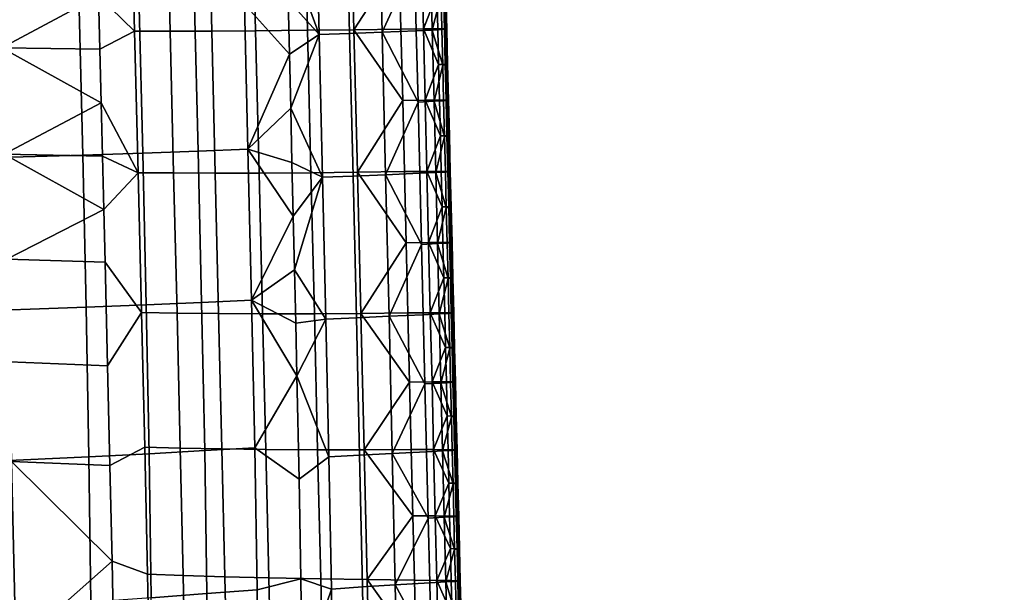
# Model space of a CAD drawing. Header units: millimetres. Extents: x -318 to 318, y -277 to 279.
# Tile 247 of 256: x 181 to 306, y -137 to -64. Entities that reach past the tile are written whole.
import ezdxf

# ---------------------------------------------------------------- set-up
doc = ezdxf.new("R2010")
doc.units = ezdxf.units.MM
doc.header["$MEASUREMENT"] = 0
doc.layers.add('nozky', color=7, linetype='Continuous', true_color=0x1e1e1e)
doc.layers.add('sedak', color=7, linetype='Continuous', true_color=0xd0b57f)

msp = doc.modelspace()

# ---------------------------------------------------------------- meshes
at = {"layer": 'nozky'}
mesh = msp.add_polyface(dxfattribs=at)
corners = [(215.5, 200.57), (214.52, 195.66, 4.5), (210.02, 197.03, 4.5), (211.93, 201.65), (205.87, 199.25, 4.5), (208.65, 203.41), (222.91, 200.57), (223.88, 195.66, 4.5), (219.2, 195.2, 4.5), (219.2, 200.2), (229.76, 203.41), (232.54, 199.25, 4.5), (228.39, 197.03, 4.5), (226.47, 201.65), (200.57, -222.91), (200.2, -219.2), (201.65, -211.93), (200.57, -215.5), (203.41, -208.65), (205.77, -205.77), (208.65, -203.41), (226.47, -201.65), (236.76, -211.93), (235, -208.65), (232.64, -205.77), (215.5, -200.57), (219.2, -200.2), (211.93, -201.65), (222.91, -200.57), (229.76, -203.41), (203.41, -208.65), (199.25, -205.87, 4.5), (202.23, -202.23, 4.5), (205.77, -205.77), (200.57, -215.5), (195.66, -214.52, 4.5), (197.03, -210.02, 4.5), (201.65, -211.93), (200.2, -219.2), (195.2, -219.2, 4.5), (236.76, -211.93), (241.38, -210.02, 4.5), (242.74, -214.52, 4.5), (237.84, -215.5), (232.64, -205.77), (236.17, -202.23, 4.5), (239.16, -205.87, 4.5), (235, -208.65), (243.2, -219.2, 4.5), (238.2, -219.2), (226.47, -201.65), (228.39, -197.03, 4.5), (232.54, -199.25, 4.5), (229.76, -203.41), (219.2, -200.2), (219.2, -195.2, 4.5), (223.88, -195.66, 4.5), (222.91, -200.57), (211.93, -201.65), (210.02, -197.03, 4.5), (214.52, -195.66, 4.5), (215.5, -200.57), (205.77, -205.77), (202.23, -202.23, 4.5), (205.87, -199.25, 4.5), (208.65, -203.41)]
mesh.append_faces([[corners[k] for k in face] for face in [(0, 1, 2, 3), (3, 2, 4, 5), (6, 7, 8, 9), (10, 11, 12, 13), (13, 12, 7, 6), (9, 8, 1, 0), (14, 15, 16, 16), (16, 15, 17, 17), (16, 18, 19, 19), (16, 19, 20, 20), (21, 22, 16, 16), (23, 22, 24, 24), (20, 25, 26, 26), (25, 20, 27, 27), (20, 26, 16, 16), (26, 21, 16, 16), (21, 26, 28, 28), (22, 21, 29, 29), (29, 24, 22, 22), (30, 31, 32, 33), (34, 35, 36, 37), (37, 36, 31, 30), (38, 39, 35, 34), (40, 41, 42, 43), (44, 45, 46, 47), (47, 46, 41, 40), (43, 42, 48, 49), (50, 51, 52, 53), (54, 55, 56, 57), (57, 56, 51, 50), (58, 59, 60, 61), (62, 63, 64, 65), (65, 64, 59, 58), (61, 60, 55, 54), (53, 52, 45, 44)]])
at = {"layer": 'sedak'}
mesh = msp.add_polyface(dxfattribs=at)
corners = [(166.81, -119.41, 465.39), (167.41, -142.99, 465.99), (180.44, -143.69, 467.45), (179.9, -120.12, 466.9), (166.19, -93.86, 464.82), (166.5, -106.83, 465.1), (179.61, -107.47, 466.62), (179.29, -94.4, 466.34), (142.87, -118.14, 461.25), (165.55, -67.23, 464.26), (165.87, -80.62, 464.54), (178.97, -81.02, 466.06), (178.64, -67.5, 465.77), (142.27, -92.87, 460.64), (165.23, -53.82, 463.98), (178.31, -53.98, 465.49), (141.71, -66.65, 460.08), (193.13, -155.06, 467.73), (192.92, -144.31, 467.48), (192.68, -132.83, 467.23), (192.11, -107.95, 466.69), (192.4, -120.67, 466.96), (191.79, -94.78, 466.41), (191.63, -88.06, 466.27), (191.46, -81.29, 466.12), (191.3, -74.48, 465.98), (191.13, -67.66, 465.84), (190.96, -60.85, 465.69), (190.8, -54.06, 465.55), (189.74, -119.55, 423.45), (197.4, -119.15, 426.31), (197.66, -137.48, 427.08), (189.99, -138.03, 424.33), (189.38, -100.51, 422.66), (197.03, -100.2, 425.59), (188.94, -81.14, 421.95), (196.58, -80.88, 424.94), (188.5, -62.61, 421.35), (196.14, -62.38, 424.38), (173.04, -120.33, 417.8), (173.29, -139.12, 418.89), (172.69, -101.09, 416.85), (172.27, -81.61, 416.03), (171.85, -63.03, 415.35), (171.38, -42.33, 414.72), (188, -41.95, 420.76), (155.16, -120.98, 412.65), (155.42, -140.05, 413.94), (154.82, -101.54, 411.57), (154.44, -81.95, 410.67), (154.06, -63.31, 409.96), (153.64, -42.56, 409.31), (196.83, -118.33, 466.45), (196.42, -101.19, 466.09), (195.99, -83.38, 465.71), (195.55, -65.35, 465.34), (195.12, -47.82, 464.97)]
mesh.append_faces([[corners[k] for k in face] for face in [(0, 1, 2, 3), (4, 5, 6, 7), (5, 0, 3, 6), (8, 0, 5, 5), (9, 10, 11, 12), (10, 4, 7, 11), (13, 4, 10, 10), (14, 9, 12, 15), (16, 9, 14, 14), (2, 17, 18, 18), (2, 18, 19, 19), (20, 6, 3, 21), (7, 22, 23, 23), (11, 23, 24, 24), (22, 7, 6, 20), (3, 19, 21, 21), (12, 25, 26, 26), (15, 27, 28, 28), (12, 26, 27, 27), (11, 24, 25, 25), (2, 19, 3, 3), (12, 11, 25, 25), (12, 27, 15, 15), (7, 23, 11, 11), (29, 30, 31, 32), (33, 34, 30, 29), (35, 36, 34, 33), (37, 38, 36, 35), (39, 29, 32, 40), (41, 33, 29, 39), (42, 35, 33, 41), (43, 37, 35, 42), (44, 45, 37, 43), (46, 39, 40, 47), (48, 41, 39, 46), (49, 42, 41, 48), (50, 43, 42, 49), (51, 44, 43, 50), (52, 53, 20, 21), (53, 54, 23, 22), (55, 56, 28, 27), (54, 55, 26, 25), (53, 22, 20, 20), (54, 25, 24, 24), (55, 27, 26, 26), (24, 23, 54, 54)]])
mesh = msp.add_polyface(dxfattribs=at)
corners = [(203.63, -80.63, 427.86), (209.97, -80.38, 430.62), (210.43, -99.62, 431.16), (204.07, -99.9, 428.45), (203.18, -62.14, 427.33), (209.52, -61.91, 430.13), (196.58, -80.88, 424.94), (197.03, -100.2, 425.59), (196.14, -62.38, 424.38), (216.19, -109.23, 433.92), (216.04, -102.53, 433.74), (215.89, -95.76, 433.56), (215.73, -88.93, 433.38), (215.56, -82.07, 433.2), (215.4, -75.18, 433.03), (215.23, -68.29, 432.85), (215.06, -61.43, 432.69), (214.89, -54.59, 432.52), (223.33, -83.8, 437.06), (223.76, -101.83, 437.48), (219.88, -102.01, 435.54), (219.45, -83.96, 435.09), (227.48, -83.63, 439.36), (227.91, -101.64, 439.76), (217.97, -83.38, 459.92), (218.41, -101.33, 460.3), (224.32, -101.28, 457.75), (223.88, -83.31, 457.38), (211.38, -83.42, 462.26), (211.82, -101.34, 462.63), (205.8, -83.43, 463.84), (206.23, -101.32, 464.21), (200.5, -83.41, 465), (200.94, -101.26, 465.37), (195.99, -83.38, 465.71), (196.42, -101.19, 466.09), (222.89, -65.65, 436.64), (219.01, -65.8, 434.65), (227.04, -65.49, 438.96), (217.53, -65.25, 459.54), (223.43, -65.18, 457), (210.94, -65.31, 461.88), (205.36, -65.35, 463.46), (200.06, -65.36, 464.62), (195.55, -65.35, 465.34), (222.46, -48.02, 436.24), (218.58, -48.16, 434.25), (226.6, -47.86, 438.58), (223, -47.57, 456.63), (229.21, -56.28, 453.65), (217.1, -47.64, 459.18), (210.51, -47.72, 461.51), (204.93, -47.77, 463.09), (199.63, -47.8, 464.25), (195.12, -47.82, 464.97)]
mesh.append_faces([[corners[k] for k in face] for face in [(0, 1, 2, 3), (4, 5, 1, 0), (6, 0, 3, 7), (8, 4, 0, 6), (9, 2, 10, 10), (11, 2, 12, 12), (12, 1, 13, 13), (2, 11, 10, 10), (14, 1, 15, 15), (15, 5, 16, 16), (5, 17, 16, 16), (1, 14, 13, 13), (15, 1, 5, 5), (12, 2, 1, 1), (18, 19, 20, 21), (22, 23, 19, 18), (24, 25, 26, 27), (28, 29, 25, 24), (30, 31, 29, 28), (32, 33, 31, 30), (34, 35, 33, 32), (36, 18, 21, 37), (38, 22, 18, 36), (39, 24, 27, 40), (41, 28, 24, 39), (42, 30, 28, 41), (43, 32, 30, 42), (44, 34, 32, 43), (45, 36, 37, 46), (47, 38, 36, 45), (48, 40, 49, 49), (50, 39, 40, 48), (51, 41, 39, 50), (52, 42, 41, 51), (53, 43, 42, 52), (54, 44, 43, 53), (21, 11, 12, 12), (21, 13, 14, 14), (37, 14, 15, 15), (21, 12, 13, 13), (37, 16, 17, 17), (37, 15, 16, 16), (20, 10, 11, 11), (21, 20, 11, 11), (46, 37, 17, 17), (21, 14, 37, 37)]])
mesh = msp.add_polyface(dxfattribs=at)
corners = [(227.04, -65.49, 438.96), (231.38, -65.31, 441.91), (231.6, -74.38, 442.1), (233.42, -65.22, 443.82), (234.64, -65.15, 445.52), (234.75, -69.68, 445.61), (233.64, -74.29, 444.01), (234.11, -65.06, 450.26), (234.22, -69.6, 450.36), (235.06, -69.6, 449.1), (234.95, -65.07, 449.01), (235.37, -69.62, 447.92), (235.26, -65.09, 447.82), (235.25, -69.65, 446.77), (235.14, -65.11, 446.67), (229.43, -65.1, 453.84), (229.65, -74.17, 454.03), (232.5, -74.14, 452.13), (232.28, -65.07, 451.94), (234.33, -74.14, 450.45), (223.43, -65.18, 457), (231.16, -56.48, 441.72), (226.6, -47.86, 438.58), (234.32, -51.92, 445.24), (234.43, -56.32, 445.33), (233.21, -56.39, 443.63), (234.54, -60.73, 445.43), (233.79, -51.84, 449.98), (233.89, -56.24, 450.08), (234.73, -56.24, 448.82), (234.62, -51.84, 448.73), (235.05, -56.26, 447.64), (234.94, -51.86, 447.55), (234, -60.65, 450.17), (234.84, -60.65, 448.91), (235.15, -60.67, 447.73), (235.03, -60.7, 446.58), (234.92, -56.29, 446.49), (234.81, -51.89, 446.4), (229.21, -56.28, 453.65), (232.06, -56.25, 451.75), (304.45, -54.55, 734.87), (304.05, -53.07, 739.57), (302.76, -51.53, 738.7), (303.12, -52.94, 734.13), (303.21, -53.88, 724.63), (305.96, -57.14, 725.57), (305.61, -56.65, 715.32), (302.76, -53.3, 714.85), (304.98, -55.34, 704.97), (302.07, -52.01, 704.87), (304.25, -53.77, 695.08), (301.31, -50.51, 695.23), (303.42, -51.99, 683.86), (302.62, -50.34, 672.93), (306.18, -53.92, 678.07), (304.29, -51.82, 744.41), (305.33, -54.5, 740.39)]
mesh.append_faces([[corners[k] for k in face] for face in [(0, 1, 2, 2), (3, 4, 5, 5), (6, 3, 5, 5), (3, 6, 2, 1), (7, 8, 9, 10), (10, 9, 11, 12), (12, 11, 13, 14), (14, 13, 5, 4), (15, 16, 17, 18), (8, 7, 18, 18), (17, 19, 8, 8), (18, 17, 8, 8), (16, 15, 20, 20), (21, 1, 0, 0), (0, 22, 21, 21), (23, 24, 25, 25), (26, 4, 3, 3), (25, 24, 26, 26), (3, 25, 26, 26), (25, 3, 1, 21), (27, 28, 29, 30), (30, 29, 31, 32), (28, 33, 34, 29), (33, 7, 10, 34), (34, 10, 12, 35), (29, 34, 35, 31), (31, 35, 36, 37), (35, 12, 14, 36), (36, 14, 4, 26), (37, 36, 26, 24), (32, 31, 37, 38), (38, 37, 24, 23), (39, 15, 18, 40), (33, 28, 40, 40), (18, 7, 33, 33), (40, 18, 33, 33), (40, 28, 27, 27), (20, 15, 39, 39), (41, 42, 43, 44), (41, 44, 45, 45), (45, 46, 41, 41), (47, 46, 45, 48), (49, 47, 48, 50), (51, 49, 50, 52), (53, 54, 55, 55), (56, 42, 57, 57)]])
mesh = msp.add_polyface(dxfattribs=at)
corners = [(227.48, -83.63, 439.36), (231.82, -83.45, 442.29), (232.04, -92.5, 442.49), (227.91, -101.64, 439.76), (235.2, -87.82, 445.99), (235.31, -92.34, 446.09), (234.09, -92.4, 444.39), (233.87, -83.35, 444.2), (235.09, -83.29, 445.9), (234.55, -83.2, 450.64), (234.66, -87.74, 450.74), (235.5, -87.74, 449.48), (235.39, -83.21, 449.39), (234.77, -92.25, 450.83), (235.61, -92.26, 449.58), (235.93, -92.27, 448.39), (235.82, -87.76, 448.3), (235.71, -83.22, 448.2), (235.69, -87.79, 447.15), (235.58, -83.25, 447.05), (235.8, -92.3, 447.24), (229.87, -83.24, 454.22), (230.09, -92.29, 454.41), (232.95, -92.26, 452.5), (232.72, -83.21, 452.32), (234.88, -96.74, 450.92), (223.88, -83.31, 457.38), (224.32, -101.28, 457.75), (231.6, -74.38, 442.1), (227.04, -65.49, 438.96), (234.75, -69.68, 445.61), (234.86, -74.22, 445.71), (233.64, -74.29, 444.01), (234.98, -78.76, 445.8), (234.22, -69.6, 450.36), (234.33, -74.14, 450.45), (235.17, -74.14, 449.2), (235.06, -69.6, 449.1), (235.48, -74.16, 448.01), (235.37, -69.62, 447.92), (234.44, -78.67, 450.55), (235.28, -78.68, 449.29), (235.6, -78.7, 448.11), (235.47, -78.72, 446.96), (235.36, -74.19, 446.86), (235.25, -69.65, 446.77), (229.65, -74.17, 454.03), (232.5, -74.14, 452.13), (223.43, -65.18, 457)]
mesh.append_faces([[corners[k] for k in face] for face in [(0, 1, 2, 2), (3, 0, 2, 2), (4, 5, 6, 6), (7, 8, 4, 4), (6, 7, 4, 4), (7, 6, 2, 1), (9, 10, 11, 12), (10, 13, 14, 11), (11, 14, 15, 16), (12, 11, 16, 17), (17, 16, 18, 19), (16, 15, 20, 18), (18, 20, 5, 4), (19, 18, 4, 8), (21, 22, 23, 24), (25, 13, 23, 23), (10, 9, 24, 24), (23, 13, 10, 10), (24, 23, 10, 10), (22, 21, 26, 26), (26, 27, 22, 22), (28, 1, 0, 0), (0, 29, 28, 28), (30, 31, 32, 32), (33, 8, 7, 7), (32, 31, 33, 33), (7, 32, 33, 33), (32, 7, 1, 28), (34, 35, 36, 37), (37, 36, 38, 39), (35, 40, 41, 36), (40, 9, 12, 41), (41, 12, 17, 42), (36, 41, 42, 38), (38, 42, 43, 44), (42, 17, 19, 43), (43, 19, 8, 33), (44, 43, 33, 31), (39, 38, 44, 45), (45, 44, 31, 30), (46, 21, 24, 47), (40, 35, 47, 47), (24, 9, 40, 40), (47, 24, 40, 40), (26, 21, 46, 46), (48, 26, 46, 46)]])
mesh = msp.add_polyface(dxfattribs=at)
corners = [(227.91, -101.64, 439.76), (232.26, -101.45, 442.68), (232.48, -110.25, 442.86), (228.32, -119.11, 440.16), (235.63, -105.71, 446.37), (235.74, -110.09, 446.46), (234.52, -110.16, 444.76), (234.3, -101.35, 444.58), (235.53, -101.29, 446.28), (235.85, -114.44, 446.55), (234.99, -101.2, 451.02), (235.1, -105.62, 451.11), (235.94, -105.63, 449.86), (235.83, -101.2, 449.76), (235.21, -110, 451.2), (236.04, -110.01, 449.95), (236.36, -110.03, 448.77), (236.25, -105.65, 448.67), (236.15, -101.22, 448.58), (235.31, -114.34, 451.29), (236.15, -114.35, 450.04), (236.47, -114.37, 448.86), (236.34, -114.4, 447.71), (236.23, -110.06, 447.62), (236.13, -105.67, 447.52), (236.02, -101.25, 447.43), (230.31, -101.22, 454.59), (230.53, -110.02, 454.78), (233.38, -110, 452.88), (233.16, -101.2, 452.69), (230.74, -118.63, 454.96), (233.59, -118.63, 453.06), (224.32, -101.28, 457.75), (224.74, -118.65, 458.12), (232.04, -92.5, 442.49), (235.42, -96.83, 446.18), (234.09, -92.4, 444.39), (235.31, -92.34, 446.09), (234.77, -92.25, 450.83), (234.88, -96.74, 450.92), (235.72, -96.75, 449.67), (235.61, -92.26, 449.58), (236.04, -96.76, 448.49), (235.93, -92.27, 448.39), (235.91, -96.79, 447.34), (235.8, -92.3, 447.24), (230.09, -92.29, 454.41), (232.95, -92.26, 452.5)]
mesh.append_faces([[corners[k] for k in face] for face in [(0, 1, 2, 2), (3, 0, 2, 2), (4, 5, 6, 6), (7, 8, 4, 4), (6, 7, 4, 4), (6, 5, 9, 9), (7, 6, 2, 1), (10, 11, 12, 13), (11, 14, 15, 12), (12, 15, 16, 17), (13, 12, 17, 18), (14, 19, 20, 15), (15, 20, 21, 16), (16, 21, 22, 23), (23, 22, 9, 5), (18, 17, 24, 25), (17, 16, 23, 24), (24, 23, 5, 4), (25, 24, 4, 8), (26, 27, 28, 29), (27, 30, 31, 28), (19, 14, 28, 28), (28, 31, 19, 19), (11, 10, 29, 29), (28, 14, 11, 11), (29, 28, 11, 11), (27, 26, 32, 32), (33, 30, 27, 27), (32, 33, 27, 27), (34, 1, 0, 0), (35, 8, 7, 7), (36, 37, 35, 35), (7, 36, 35, 35), (36, 7, 1, 34), (38, 39, 40, 41), (39, 10, 13, 40), (40, 13, 18, 42), (41, 40, 42, 43), (43, 42, 44, 45), (42, 18, 25, 44), (44, 25, 8, 35), (45, 44, 35, 37), (46, 26, 29, 47), (29, 10, 39, 39), (47, 29, 39, 39), (32, 26, 46, 46)]])
mesh = msp.add_polyface(dxfattribs=at)
corners = [(204.73, -136.95, 429.77), (211.12, -136.46, 432.33), (211.3, -154.21, 432.96), (204.86, -154.88, 430.5), (204.46, -118.76, 429.09), (210.82, -118.4, 431.73), (204.07, -99.9, 428.45), (210.43, -99.62, 431.16), (197.66, -137.48, 427.08), (197.75, -155.61, 427.94), (197.4, -119.15, 426.31), (197.03, -100.2, 425.59), (216.87, -147.36, 435.04), (216.98, -159.13, 435.41), (216.46, -122.37, 434.29), (216.7, -135.09, 434.66), (216.19, -109.23, 433.92), (224.83, -153.4, 438.75), (225.05, -170.55, 439.21), (221.01, -171.04, 437.45), (220.86, -153.77, 436.93), (219.63, -151.76, 461.36), (220.01, -167.92, 461.7), (225.96, -168.44, 459.16), (225.55, -152, 458.82), (213.01, -151.48, 463.69), (213.36, -167.37, 464.04), (207.39, -151.23, 465.28), (207.71, -166.94, 465.63), (202.07, -150.99, 466.44), (202.37, -166.56, 466.8), (197.54, -150.78, 467.17), (197.82, -166.27, 467.53), (224.52, -136.11, 438.31), (220.6, -136.39, 436.45), (219.23, -135.07, 461.01), (225.14, -135.15, 458.46), (212.62, -134.94, 463.34), (207.02, -134.81, 464.92), (201.72, -134.65, 466.08), (197.19, -134.5, 466.8), (224.16, -119.34, 437.9), (220.27, -119.56, 435.99), (218.83, -118.64, 460.66), (224.74, -118.65, 458.12), (212.23, -118.61, 463), (206.64, -118.54, 464.58), (201.34, -118.44, 465.74), (196.83, -118.33, 466.45), (223.76, -101.83, 437.48), (219.88, -102.01, 435.54), (227.91, -101.64, 439.76), (228.32, -119.11, 440.16), (218.41, -101.33, 460.3), (224.32, -101.28, 457.75), (211.82, -101.34, 462.63), (206.23, -101.32, 464.21), (200.94, -101.26, 465.37), (196.42, -101.19, 466.09), (216.04, -102.53, 433.74), (193.13, -155.06, 467.73), (193.3, -165, 467.98), (192.68, -132.83, 467.23), (192.92, -144.31, 467.48), (192.4, -120.67, 466.96)]
mesh.append_faces([[corners[k] for k in face] for face in [(0, 1, 2, 3), (4, 5, 1, 0), (6, 7, 5, 4), (8, 0, 3, 9), (10, 4, 0, 8), (11, 6, 4, 10), (2, 12, 13, 13), (14, 15, 1, 5), (2, 1, 15, 12), (5, 16, 14, 14), (16, 5, 7, 7), (17, 18, 19, 20), (21, 22, 23, 24), (25, 26, 22, 21), (27, 28, 26, 25), (29, 30, 28, 27), (31, 32, 30, 29), (33, 17, 20, 34), (35, 21, 24, 36), (37, 25, 21, 35), (38, 27, 25, 37), (39, 29, 27, 38), (40, 31, 29, 39), (41, 33, 34, 42), (43, 35, 36, 44), (45, 37, 35, 43), (46, 38, 37, 45), (47, 39, 38, 46), (48, 40, 39, 47), (49, 41, 42, 50), (51, 52, 41, 49), (53, 43, 44, 54), (55, 45, 43, 53), (56, 46, 45, 55), (57, 47, 46, 56), (58, 48, 47, 57), (34, 12, 15, 15), (42, 14, 16, 16), (50, 16, 59, 59), (15, 14, 42, 34), (20, 13, 12, 12), (34, 20, 12, 12), (42, 16, 50, 50), (32, 31, 60, 61), (31, 40, 62, 63), (40, 48, 64, 62)]])
mesh = msp.add_polyface(dxfattribs=at)
corners = [(228.32, -119.11, 440.16), (228.7, -135.83, 440.54), (224.52, -136.11, 438.31), (224.16, -119.34, 437.9), (232.68, -118.89, 443.05), (232.89, -127.34, 443.23), (236.06, -122.98, 446.73), (236.16, -127.18, 446.82), (234.94, -127.24, 445.12), (234.73, -118.79, 444.94), (235.95, -118.73, 446.64), (236.26, -131.32, 446.91), (235.14, -135.47, 445.29), (233.09, -135.57, 443.4), (235.42, -118.64, 451.38), (235.52, -122.88, 451.47), (236.36, -122.9, 450.22), (236.26, -118.65, 450.13), (235.62, -127.08, 451.56), (236.46, -127.09, 450.31), (236.78, -127.12, 449.12), (236.68, -122.92, 449.04), (236.57, -118.67, 448.95), (235.73, -131.22, 451.65), (236.56, -131.24, 450.39), (235.83, -135.3, 451.73), (236.66, -135.33, 450.48), (236.98, -135.35, 449.3), (236.88, -131.26, 449.21), (236.75, -131.29, 448.06), (236.65, -127.14, 447.97), (236.86, -135.38, 448.15), (236.36, -135.41, 446.99), (236.55, -122.95, 447.89), (236.45, -118.7, 447.8), (230.74, -118.63, 454.96), (230.94, -127.04, 455.13), (233.79, -127.06, 453.23), (233.59, -118.63, 453.06), (231.14, -135.23, 455.31), (234, -135.27, 453.41), (224.74, -118.65, 458.12), (225.14, -135.15, 458.46), (232.48, -110.25, 442.86), (235.85, -114.44, 446.55), (234.52, -110.16, 444.76), (235.31, -114.34, 451.29), (236.15, -114.35, 450.04), (236.47, -114.37, 448.86), (236.34, -114.4, 447.71)]
mesh.append_faces([[corners[k] for k in face] for face in [(0, 1, 2, 3), (0, 4, 5, 5), (1, 0, 5, 5), (6, 7, 8, 8), (9, 10, 6, 6), (8, 9, 6, 6), (8, 7, 11, 11), (12, 8, 11, 11), (8, 12, 13, 5), (9, 8, 5, 4), (14, 15, 16, 17), (15, 18, 19, 16), (16, 19, 20, 21), (17, 16, 21, 22), (18, 23, 24, 19), (23, 25, 26, 24), (24, 26, 27, 28), (19, 24, 28, 20), (20, 28, 29, 30), (28, 27, 31, 29), (29, 31, 32, 11), (30, 29, 11, 7), (22, 21, 33, 34), (21, 20, 30, 33), (33, 30, 7, 6), (34, 33, 6, 10), (35, 36, 37, 38), (36, 39, 40, 37), (23, 18, 37, 37), (40, 25, 23, 23), (37, 40, 23, 23), (15, 14, 38, 38), (37, 18, 15, 15), (38, 37, 15, 15), (36, 35, 41, 41), (42, 39, 36, 36), (41, 42, 36, 36), (43, 4, 0, 0), (44, 10, 9, 9), (9, 45, 44, 44), (45, 9, 4, 43), (46, 14, 17, 47), (47, 17, 22, 48), (48, 22, 34, 49), (49, 34, 10, 44), (38, 14, 46, 46)]])
mesh = msp.add_polyface(dxfattribs=at)
corners = [(236.25, -152.45, 452.09), (236.35, -156.81, 452.18), (237.19, -156.87, 450.93), (237.08, -152.5, 450.84), (237.51, -156.91, 449.75), (237.4, -152.53, 449.66), (237.38, -156.93, 448.6), (237.27, -152.56, 448.51), (234.41, -152.37, 453.76), (231.77, -160.79, 455.84), (231.56, -152.25, 455.66), (225.55, -152, 458.82), (228.7, -135.83, 440.54), (229.07, -153.04, 440.93), (224.83, -153.4, 438.75), (224.52, -136.11, 438.31), (233.29, -144.29, 443.59), (233.49, -152.73, 443.77), (233.09, -135.57, 443.4), (236.47, -139.81, 447.08), (236.57, -144.14, 447.17), (235.35, -144.19, 445.48), (235.14, -135.47, 445.29), (236.36, -135.41, 446.99), (236.68, -148.4, 447.26), (236.78, -152.59, 447.35), (235.56, -152.63, 445.65), (235.83, -135.3, 451.73), (235.93, -139.69, 451.82), (236.77, -139.72, 450.57), (236.66, -135.33, 450.48), (236.04, -144.01, 451.91), (236.88, -144.05, 450.66), (237.2, -144.08, 449.48), (237.09, -139.75, 449.39), (236.98, -135.35, 449.3), (236.14, -148.27, 452), (236.98, -148.31, 450.75), (237.3, -148.34, 449.57), (237.17, -148.37, 448.42), (237.07, -144.11, 448.33), (236.96, -139.78, 448.24), (236.86, -135.38, 448.15), (231.14, -135.23, 455.31), (231.36, -143.89, 455.49), (234.21, -143.96, 453.59), (234, -135.27, 453.41), (225.14, -135.15, 458.46), (232.89, -127.34, 443.23), (236.26, -131.32, 446.91)]
mesh.append_faces([[corners[k] for k in face] for face in [(0, 1, 2, 3), (3, 2, 4, 5), (5, 4, 6, 7), (1, 0, 8, 8), (9, 10, 11, 11), (12, 13, 14, 15), (16, 17, 13, 13), (12, 18, 16, 16), (13, 12, 16, 16), (19, 20, 21, 21), (22, 23, 19, 19), (21, 22, 19, 19), (24, 25, 26, 26), (21, 20, 24, 24), (26, 21, 24, 24), (21, 26, 17, 16), (22, 21, 16, 18), (27, 28, 29, 30), (28, 31, 32, 29), (29, 32, 33, 34), (30, 29, 34, 35), (31, 36, 37, 32), (36, 0, 3, 37), (37, 3, 5, 38), (32, 37, 38, 33), (33, 38, 39, 40), (38, 5, 7, 39), (39, 7, 25, 24), (40, 39, 24, 20), (35, 34, 41, 42), (34, 33, 40, 41), (41, 40, 20, 19), (42, 41, 19, 23), (43, 44, 45, 46), (44, 10, 8, 45), (36, 31, 45, 45), (8, 0, 36, 36), (45, 8, 36, 36), (28, 27, 46, 46), (45, 31, 28, 28), (46, 45, 28, 28), (44, 43, 47, 47), (11, 10, 44, 44), (47, 11, 44, 44), (48, 18, 12, 12), (49, 23, 22, 22)]])

doc.saveas('drawing.dxf')
